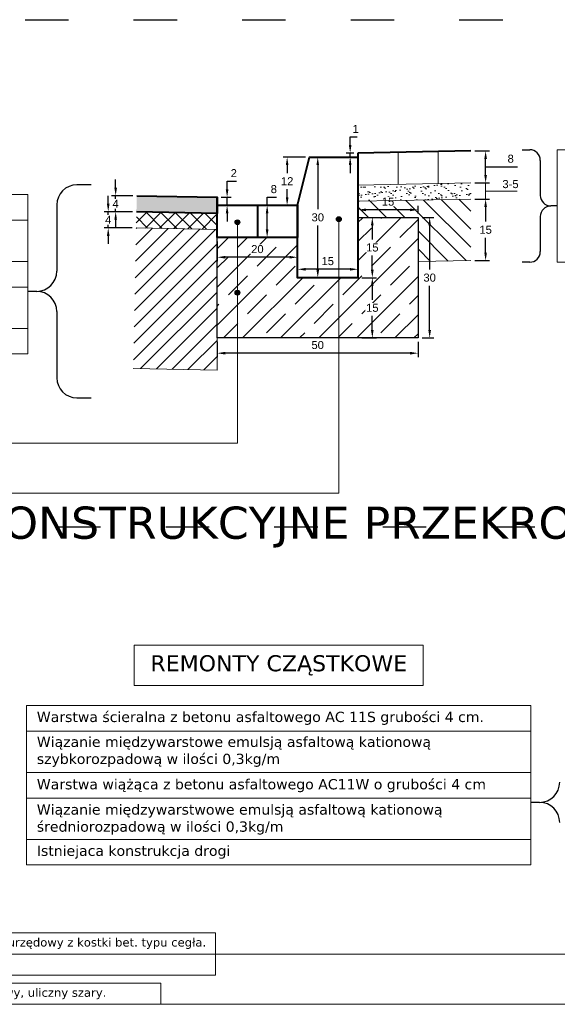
# Model space of a CAD drawing. Header units: millimetres. Extents: x 2422 to 2697, y 999 to 1037.
# Tile 21 of 48: x 2671.38 to 2672.71, y 1002.89 to 1005.34. Entities that reach past the tile are written whole.
import ezdxf

# ---------------------------------------------------------------- set-up
doc = ezdxf.new("R2010")
doc.units = ezdxf.units.MM
doc.linetypes.add('ACAD_ISO03W100', pattern=[30, 12, -18])
doc.layers.add('1_warstwa_ścier._wypel', color=7, linetype='Continuous', true_color=0x636363, transparency=0.7)
for name, color, linetype, lineweight, true_color in [('2_warstwa_wiąż.', 7, 'Continuous', 13, 0x8d8268), ('_PN-nawierzchnia_asfalt', 250, 'Continuous', 40, 0x333333), ('Podbudowa_z_betonu_asfaltowego', 7, 'Continuous', 5, 0x8d8268)]:
    doc.layers.add(name, color=color, linetype=linetype, lineweight=lineweight, true_color=true_color)
for name, color, linetype, lineweight in [('_JB_Ciąg_Pieszo_Rowerowy', 203, 'Continuous', 5), ('_JB_Opisowe', 7, 'Continuous', 0), ('_PN-konstrukcja_linie', 7, 'Continuous', 18), ('_PN-konstrukcja_wypełnienie', 7, 'Continuous', 0), ('_PN-kostka_szara', 251, 'Continuous', 13), ('_PN-kraweznik', 7, 'Continuous', 40), ('_PN-nawierzchnia_kostka_szara', 251, 'Continuous', 40), ('_PN-podsypka_wypełnienie', 7, 'Continuous', 9), ('_PN-wymiary', 7, 'Continuous', 15), ('_PN-ława-wypełnienie', 7, 'Continuous', 0), ('_PN-ściek', 4, 'Continuous', 40), ('_SZK-wymiary_0.2', 7, 'Continuous', 15)]:
    doc.layers.add(name, color=color, linetype=linetype, lineweight=lineweight)
doc.layers.add('_PN-ława', color=7, linetype='Continuous')
doc.layers.add('_SZK-opis_0.2', color=7, linetype='Continuous')
doc.layers.add('TEMP', color=80, linetype='Continuous', plot=False)
doc.styles.add('kuba', font='verdana.ttf', dxfattribs={"height": 0.1})
doc.styles.add('standard szczeg', font='arial.ttf', dxfattribs={"height": 0.02})
doc.dimstyles.new('p normalny szczeg.', dxfattribs={"dimtxt": 0.02, "dimasz": 0.02, "dimexe": 0.01, "dimexo": 0.01, "dimgap": 0.01, "dimtad": 1, "dimtih": 1, "dimtoh": 1, "dimdec": 0, "dimlfac": 100, "dimzin": 1, "dimtxsty": 'standard szczeg', "dimcen": 2.5, "dimazin": 0, "dimtfac": 1, "dimtdec": 0, "dimtmove": 0, "dimatfit": 3, "dimfxl": 1, "dimarcsym": 0})

# ---------------------------------------------------------------- blocks, each defined once
blk = doc.blocks.new('*D198')
at = {"layer": '_SZK-wymiary_0.2', "color": 0, "lineweight": -2, "transparency": 16777216}
for p, q in [((2672.2171, 1004.8585), (2672.2171, 1004.8773)), ((2672.3471, 1004.8673), (2672.2371, 1004.8673)), ((2672.3671, 1004.8585), (2672.3671, 1004.8773))]:
    blk.add_line(p, q, dxfattribs=at)
at = {"layer": '_SZK-wymiary_0.2', "color": 0, "transparency": 16777216}
for points in [[(2672.2371, 1004.8706), (2672.2371, 1004.8639), (2672.2171, 1004.8673)], [(2672.3471, 1004.8706), (2672.3471, 1004.8639), (2672.3671, 1004.8673)]]:
    blk.add_solid(points, dxfattribs=at)
at = {"layer": 'Defpoints', "color": 0, "transparency": 16777216}
for p in [(2672.2171, 1004.8673), (2672.2171, 1004.8485), (2672.3671, 1004.8485)]:
    blk.add_point(p, dxfattribs=at)
at = {"layer": '_SZK-wymiary_0.2', "color": 0, "transparency": 16777216, "insert": (2672.2921, 1004.8875), "char_height": 0.02, "attachment_point": 5, "style": 'standard szczeg', "bg_fill": 3, "box_fill_scale": 1.1, "bg_fill_color": 256, "bg_fill_true_color": 13158600, "bg_fill_transparency": 0}
blk.add_mtext('15', dxfattribs=at)
blk = doc.blocks.new('*D199')
at = {"layer": '_SZK-wymiary_0.2', "color": 0, "lineweight": -2, "transparency": 16777216}
for p, q in [((2672.2271, 1004.8485), (2672.263, 1004.8485)), ((2672.253, 1004.8285), (2672.253, 1004.7937)), ((2672.253, 1004.7185), (2672.253, 1004.7533)), ((2672.2271, 1004.6985), (2672.263, 1004.6985))]:
    blk.add_line(p, q, dxfattribs=at)
at = {"layer": '_SZK-wymiary_0.2', "color": 0, "transparency": 16777216}
for points in [[(2672.2496, 1004.8285), (2672.2563, 1004.8285), (2672.253, 1004.8485)], [(2672.2496, 1004.7185), (2672.2563, 1004.7185), (2672.253, 1004.6985)]]:
    blk.add_solid(points, dxfattribs=at)
at = {"layer": 'Defpoints', "color": 0, "transparency": 16777216}
for p in [(2672.2171, 1004.8485), (2672.2171, 1004.6985), (2672.253, 1004.6985)]:
    blk.add_point(p, dxfattribs=at)
at = {"layer": '_SZK-wymiary_0.2', "color": 0, "transparency": 16777216, "insert": (2672.253, 1004.7735), "char_height": 0.02, "attachment_point": 5, "style": 'standard szczeg', "bg_fill": 3, "box_fill_scale": 1.1, "bg_fill_color": 256, "bg_fill_true_color": 13158600, "bg_fill_transparency": 0}
blk.add_mtext('15', dxfattribs=at)
blk = doc.blocks.new('*D200')
at = {"layer": '_SZK-wymiary_0.2', "color": 0, "lineweight": -2, "transparency": 16777216}
for p, q in [((2672.2271, 1004.6985), (2672.263, 1004.6985)), ((2672.253, 1004.6785), (2672.253, 1004.6437)), ((2672.253, 1004.5685), (2672.253, 1004.6033)), ((2672.2271, 1004.5485), (2672.263, 1004.5485))]:
    blk.add_line(p, q, dxfattribs=at)
at = {"layer": '_SZK-wymiary_0.2', "color": 0, "transparency": 16777216}
for points in [[(2672.2496, 1004.6785), (2672.2563, 1004.6785), (2672.253, 1004.6985)], [(2672.2496, 1004.5685), (2672.2563, 1004.5685), (2672.253, 1004.5485)]]:
    blk.add_solid(points, dxfattribs=at)
at = {"layer": 'Defpoints', "color": 0, "transparency": 16777216}
for p in [(2672.2171, 1004.6985), (2672.2171, 1004.5485), (2672.253, 1004.5485)]:
    blk.add_point(p, dxfattribs=at)
at = {"layer": '_SZK-wymiary_0.2', "color": 0, "transparency": 16777216, "insert": (2672.253, 1004.6235), "char_height": 0.02, "attachment_point": 5, "style": 'standard szczeg', "bg_fill": 3, "box_fill_scale": 1.1, "bg_fill_color": 256, "bg_fill_true_color": 13158600, "bg_fill_transparency": 0}
blk.add_mtext('15', dxfattribs=at)
blk = doc.blocks.new('*D201')
at = {"layer": '_SZK-wymiary_0.2', "color": 0, "lineweight": -2, "transparency": 16777216}
for p, q in [((2672.0671, 1004.7085), (2672.0671, 1004.7294)), ((2672.1971, 1004.7194), (2672.0871, 1004.7194)), ((2672.2171, 1004.7085), (2672.2171, 1004.7294))]:
    blk.add_line(p, q, dxfattribs=at)
at = {"layer": '_SZK-wymiary_0.2', "color": 0, "transparency": 16777216}
for points in [[(2672.0871, 1004.7227), (2672.0871, 1004.716), (2672.0671, 1004.7194)], [(2672.1971, 1004.7227), (2672.1971, 1004.716), (2672.2171, 1004.7194)]]:
    blk.add_solid(points, dxfattribs=at)
at = {"layer": 'Defpoints', "color": 0, "transparency": 16777216}
for p in [(2672.0671, 1004.7194), (2672.0671, 1004.6985), (2672.2171, 1004.6985)]:
    blk.add_point(p, dxfattribs=at)
at = {"layer": '_SZK-wymiary_0.2', "color": 0, "transparency": 16777216, "insert": (2672.1421, 1004.7396), "char_height": 0.02, "attachment_point": 5, "style": 'standard szczeg', "bg_fill": 3, "box_fill_scale": 1.1, "bg_fill_color": 256, "bg_fill_true_color": 13158600, "bg_fill_transparency": 0}
blk.add_mtext('15', dxfattribs=at)
blk = doc.blocks.new('*D202')
at = {"layer": '_SZK-wymiary_0.2', "color": 0, "lineweight": -2, "transparency": 16777216}
for p, q in [((2672.1348, 1004.9985), (2672.1073, 1004.9985)), ((2672.1173, 1004.9785), (2672.1173, 1004.8687)), ((2672.1173, 1004.7185), (2672.1173, 1004.8283)), ((2672.1348, 1004.6985), (2672.1073, 1004.6985))]:
    blk.add_line(p, q, dxfattribs=at)
at = {"layer": '_SZK-wymiary_0.2', "color": 0, "transparency": 16777216}
for points in [[(2672.114, 1004.9785), (2672.1206, 1004.9785), (2672.1173, 1004.9985)], [(2672.114, 1004.7185), (2672.1206, 1004.7185), (2672.1173, 1004.6985)]]:
    blk.add_solid(points, dxfattribs=at)
at = {"layer": 'Defpoints', "color": 0, "transparency": 16777216}
for p in [(2672.1173, 1004.9985), (2672.1448, 1004.9985), (2672.1448, 1004.6985)]:
    blk.add_point(p, dxfattribs=at)
at = {"layer": '_SZK-wymiary_0.2', "color": 0, "transparency": 16777216, "insert": (2672.1173, 1004.8485), "char_height": 0.02, "attachment_point": 5, "style": 'standard szczeg', "bg_fill": 3, "box_fill_scale": 1.1, "bg_fill_color": 256, "bg_fill_true_color": 13158600, "bg_fill_transparency": 0}
blk.add_mtext('30', dxfattribs=at)
blk = doc.blocks.new('*D203')
at = {"layer": '_SZK-wymiary_0.2', "color": 0, "lineweight": -2, "transparency": 16777216}
for p, q in [((2672.3771, 1004.8485), (2672.4056, 1004.8485)), ((2672.3956, 1004.8285), (2672.3956, 1004.7187)), ((2672.3956, 1004.5685), (2672.3956, 1004.6783)), ((2672.3771, 1004.5485), (2672.4056, 1004.5485))]:
    blk.add_line(p, q, dxfattribs=at)
at = {"layer": '_SZK-wymiary_0.2', "color": 0, "transparency": 16777216}
for points in [[(2672.3923, 1004.8285), (2672.399, 1004.8285), (2672.3956, 1004.8485)], [(2672.3923, 1004.5685), (2672.399, 1004.5685), (2672.3956, 1004.5485)]]:
    blk.add_solid(points, dxfattribs=at)
at = {"layer": 'Defpoints', "color": 0, "transparency": 16777216}
for p in [(2672.3671, 1004.8485), (2672.3671, 1004.5485), (2672.3956, 1004.5485)]:
    blk.add_point(p, dxfattribs=at)
at = {"layer": '_SZK-wymiary_0.2', "color": 0, "transparency": 16777216, "insert": (2672.3956, 1004.6985), "char_height": 0.02, "attachment_point": 5, "style": 'standard szczeg', "bg_fill": 3, "box_fill_scale": 1.1, "bg_fill_color": 256, "bg_fill_true_color": 13158600, "bg_fill_transparency": 0}
blk.add_mtext('30', dxfattribs=at)
blk = doc.blocks.new('*D204')
at = {"layer": '_SZK-wymiary_0.2', "color": 0, "lineweight": -2, "transparency": 16777216}
for p, q in [((2671.8671, 1004.5385), (2671.8671, 1004.5006)), ((2672.3671, 1004.5385), (2672.3671, 1004.5006)), ((2672.3471, 1004.5106), (2671.8871, 1004.5106))]:
    blk.add_line(p, q, dxfattribs=at)
at = {"layer": '_SZK-wymiary_0.2', "color": 0, "transparency": 16777216}
for points in [[(2671.8871, 1004.5139), (2671.8871, 1004.5073), (2671.8671, 1004.5106)], [(2672.3471, 1004.5139), (2672.3471, 1004.5073), (2672.3671, 1004.5106)]]:
    blk.add_solid(points, dxfattribs=at)
at = {"layer": 'Defpoints', "color": 0, "transparency": 16777216}
for p in [(2671.8671, 1004.5485), (2672.3671, 1004.5485), (2671.8671, 1004.5106)]:
    blk.add_point(p, dxfattribs=at)
at = {"layer": '_SZK-wymiary_0.2', "color": 0, "transparency": 16777216, "insert": (2672.1171, 1004.5308), "char_height": 0.02, "attachment_point": 5, "style": 'standard szczeg', "bg_fill": 3, "box_fill_scale": 1.1, "bg_fill_color": 256, "bg_fill_true_color": 13158600, "bg_fill_transparency": 0}
blk.add_mtext('50', dxfattribs=at)
blk = doc.blocks.new('*D205')
at = {"layer": '_SZK-wymiary_0.2', "color": 0, "lineweight": -2, "transparency": 16777216}
for p, q in [((2671.8671, 1004.7885), (2671.8671, 1004.7393)), ((2672.0671, 1004.7885), (2672.0671, 1004.7393)), ((2672.0471, 1004.7493), (2671.8871, 1004.7493))]:
    blk.add_line(p, q, dxfattribs=at)
at = {"layer": '_SZK-wymiary_0.2', "color": 0, "transparency": 16777216}
for points in [[(2671.8871, 1004.7526), (2671.8871, 1004.746), (2671.8671, 1004.7493)], [(2672.0471, 1004.7526), (2672.0471, 1004.746), (2672.0671, 1004.7493)]]:
    blk.add_solid(points, dxfattribs=at)
at = {"layer": 'Defpoints', "color": 0, "transparency": 16777216}
for p in [(2671.8671, 1004.7985), (2672.0671, 1004.7985), (2671.8671, 1004.7493)]:
    blk.add_point(p, dxfattribs=at)
at = {"layer": '_SZK-wymiary_0.2', "color": 0, "transparency": 16777216, "insert": (2671.9671, 1004.7695), "char_height": 0.02, "attachment_point": 5, "style": 'standard szczeg', "bg_fill": 3, "box_fill_scale": 1.1, "bg_fill_color": 256, "bg_fill_true_color": 13158600, "bg_fill_transparency": 0}
blk.add_mtext('20', dxfattribs=at)
blk = doc.blocks.new('*D206')
at = {"layer": '_SZK-wymiary_0.2', "color": 0, "lineweight": -2, "transparency": 16777216}
for p, q in [((2671.9771, 1004.8785), (2672.0014, 1004.8785)), ((2671.9914, 1004.8785), (2671.9914, 1004.8985)), ((2671.9914, 1004.8985), (2672.0145, 1004.8985)), ((2671.9914, 1004.8185), (2671.9914, 1004.8585)), ((2671.9771, 1004.7985), (2672.0014, 1004.7985))]:
    blk.add_line(p, q, dxfattribs=at)
at = {"layer": '_SZK-wymiary_0.2', "color": 0, "transparency": 16777216}
for points in [[(2671.988, 1004.8585), (2671.9947, 1004.8585), (2671.9914, 1004.8785)], [(2671.988, 1004.8185), (2671.9947, 1004.8185), (2671.9914, 1004.7985)]]:
    blk.add_solid(points, dxfattribs=at)
at = {"layer": 'Defpoints', "color": 0, "transparency": 16777216}
for p in [(2671.9671, 1004.8785), (2671.9914, 1004.8785), (2671.9671, 1004.7985)]:
    blk.add_point(p, dxfattribs=at)
at = {"layer": '_SZK-wymiary_0.2', "color": 0, "transparency": 16777216, "insert": (2672.008, 1004.9187), "char_height": 0.02, "attachment_point": 5, "style": 'standard szczeg', "bg_fill": 3, "box_fill_scale": 1.1, "bg_fill_color": 256, "bg_fill_true_color": 13158600, "bg_fill_transparency": 0}
blk.add_mtext('8', dxfattribs=at)
blk = doc.blocks.new('*D207')
at = {"layer": '_SZK-wymiary_0.2', "color": 0, "lineweight": -2, "transparency": 16777216}
for p, q in [((2672.0871, 1004.9985), (2672.0311, 1004.9985)), ((2672.0411, 1004.9785), (2672.0411, 1004.9586)), ((2672.0411, 1004.8985), (2672.0411, 1004.9185)), ((2672.0571, 1004.8785), (2672.0311, 1004.8785))]:
    blk.add_line(p, q, dxfattribs=at)
at = {"layer": '_SZK-wymiary_0.2', "color": 0, "transparency": 16777216}
for points in [[(2672.0378, 1004.9785), (2672.0445, 1004.9785), (2672.0411, 1004.9985)], [(2672.0378, 1004.8985), (2672.0445, 1004.8985), (2672.0411, 1004.8785)]]:
    blk.add_solid(points, dxfattribs=at)
at = {"layer": 'Defpoints', "color": 0, "transparency": 16777216}
for p in [(2672.0411, 1004.9985), (2672.0971, 1004.9985), (2672.0671, 1004.8785)]:
    blk.add_point(p, dxfattribs=at)
at = {"layer": '_SZK-wymiary_0.2', "color": 0, "transparency": 16777216, "insert": (2672.0411, 1004.9385), "char_height": 0.02, "attachment_point": 5, "style": 'standard szczeg', "bg_fill": 3, "box_fill_scale": 1.1, "bg_fill_color": 256, "bg_fill_true_color": 13158600, "bg_fill_transparency": 0}
blk.add_mtext('12', dxfattribs=at)
blk = doc.blocks.new('*D208')
at = {"layer": '_SZK-wymiary_0.2', "color": 0, "lineweight": -2, "transparency": 16777216}
for p, q in [((2671.8918, 1004.9185), (2671.8918, 1004.9385)), ((2671.8918, 1004.9385), (2671.9151, 1004.9385)), ((2671.8771, 1004.8985), (2671.9018, 1004.8985)), ((2671.8771, 1004.8785), (2671.9018, 1004.8785)), ((2671.8918, 1004.8785), (2671.8918, 1004.8985)), ((2671.8918, 1004.8585), (2671.8918, 1004.8385))]:
    blk.add_line(p, q, dxfattribs=at)
at = {"layer": '_SZK-wymiary_0.2', "color": 0, "transparency": 16777216}
for points in [[(2671.8885, 1004.9185), (2671.8951, 1004.9185), (2671.8918, 1004.8985)], [(2671.8885, 1004.8585), (2671.8951, 1004.8585), (2671.8918, 1004.8785)]]:
    blk.add_solid(points, dxfattribs=at)
at = {"layer": 'Defpoints', "color": 0, "transparency": 16777216}
for p in [(2671.8671, 1004.8985), (2671.8671, 1004.8785), (2671.8918, 1004.8985)]:
    blk.add_point(p, dxfattribs=at)
at = {"layer": '_SZK-wymiary_0.2', "color": 0, "transparency": 16777216, "insert": (2671.9084, 1004.9586), "char_height": 0.02, "attachment_point": 5, "style": 'standard szczeg', "bg_fill": 3, "box_fill_scale": 1.1, "bg_fill_color": 256, "bg_fill_true_color": 13158600, "bg_fill_transparency": 0}
blk.add_mtext('2', dxfattribs=at)
blk = doc.blocks.new('*D173')
at = {"layer": '_SZK-wymiary_0.2', "color": 0, "lineweight": -2, "transparency": 16777216}
for p, q in [((2671.6146, 1004.9225), (2671.6146, 1004.9425)), ((2671.6571, 1004.9025), (2671.6046, 1004.9025)), ((2671.6146, 1004.8625), (2671.6146, 1004.9025)), ((2671.6563, 1004.8625), (2671.6046, 1004.8625)), ((2671.6146, 1004.8425), (2671.6146, 1004.8225))]:
    blk.add_line(p, q, dxfattribs=at)
at = {"layer": '_SZK-wymiary_0.2', "color": 0, "transparency": 16777216}
for points in [[(2671.6113, 1004.9225), (2671.6179, 1004.9225), (2671.6146, 1004.9025)], [(2671.6113, 1004.8425), (2671.6179, 1004.8425), (2671.6146, 1004.8625)]]:
    blk.add_solid(points, dxfattribs=at)
at = {"layer": 'Defpoints', "color": 0, "transparency": 16777216}
for p in [(2671.6671, 1004.9025), (2671.6663, 1004.8625)]:
    blk.add_point(p, dxfattribs=at)
at = {"layer": '_SZK-wymiary_0.2', "color": 0, "transparency": 16777216, "insert": (2671.6146, 1004.8825), "char_height": 0.02, "attachment_point": 5, "style": 'standard szczeg', "bg_fill": 3, "box_fill_scale": 1.1, "bg_fill_color": 256, "bg_fill_true_color": 13158600, "bg_fill_transparency": 0}
blk.add_mtext('4', dxfattribs=at)
at = {"layer": 'Defpoints', "color": 0, "transparency": 16777216}
blk.add_point((2671.6146, 1004.9025), dxfattribs=at)
blk = doc.blocks.new('*D174')
at = {"layer": '_SZK-wymiary_0.2', "color": 0, "lineweight": -2, "transparency": 16777216}
for p, q in [((2671.5961, 1004.8825), (2671.5961, 1004.9025)), ((2671.6563, 1004.8625), (2671.5861, 1004.8625)), ((2671.5961, 1004.8225), (2671.5961, 1004.8625)), ((2671.6555, 1004.8225), (2671.5861, 1004.8225)), ((2671.5961, 1004.8025), (2671.5961, 1004.7825))]:
    blk.add_line(p, q, dxfattribs=at)
at = {"layer": '_SZK-wymiary_0.2', "color": 0, "transparency": 16777216}
for points in [[(2671.5928, 1004.8825), (2671.5994, 1004.8825), (2671.5961, 1004.8625)], [(2671.5928, 1004.8025), (2671.5994, 1004.8025), (2671.5961, 1004.8225)]]:
    blk.add_solid(points, dxfattribs=at)
at = {"layer": 'Defpoints', "color": 0, "transparency": 16777216}
for p in [(2671.6663, 1004.8625), (2671.6655, 1004.8225)]:
    blk.add_point(p, dxfattribs=at)
at = {"layer": '_SZK-wymiary_0.2', "color": 0, "transparency": 16777216, "insert": (2671.5961, 1004.8425), "char_height": 0.02, "attachment_point": 5, "style": 'standard szczeg', "bg_fill": 3, "box_fill_scale": 1.1, "bg_fill_color": 256, "bg_fill_true_color": 13158600, "bg_fill_transparency": 0}
blk.add_mtext('4', dxfattribs=at)
at = {"layer": 'Defpoints', "color": 0, "transparency": 16777216}
blk.add_point((2671.5961, 1004.8625), dxfattribs=at)
blk = doc.blocks.new('*D175')
at = {"layer": '_SZK-wymiary_0.2', "color": 0, "lineweight": -2, "transparency": 16777216}
for p, q in [((2672.5079, 1004.8941), (2672.5448, 1004.8941)), ((2672.5348, 1004.8741), (2672.5348, 1004.8379)), ((2672.5348, 1004.7611), (2672.5348, 1004.7974)), ((2672.5078, 1004.7411), (2672.5448, 1004.7411))]:
    blk.add_line(p, q, dxfattribs=at)
at = {"layer": '_SZK-wymiary_0.2', "color": 0, "transparency": 16777216}
for points in [[(2672.5315, 1004.8741), (2672.5381, 1004.8741), (2672.5348, 1004.8941)], [(2672.5315, 1004.7611), (2672.5381, 1004.7611), (2672.5348, 1004.7411)]]:
    blk.add_solid(points, dxfattribs=at)
at = {"layer": 'Defpoints', "color": 0, "transparency": 16777216}
for p in [(2672.4979, 1004.8941), (2672.4978, 1004.7411), (2672.5348, 1004.7411)]:
    blk.add_point(p, dxfattribs=at)
at = {"layer": '_SZK-wymiary_0.2', "color": 0, "transparency": 16777216, "insert": (2672.5348, 1004.8176), "char_height": 0.02, "attachment_point": 5, "style": 'standard szczeg'}
blk.add_mtext('15', dxfattribs=at)
blk = doc.blocks.new('*D176')
at = {"layer": '_SZK-wymiary_0.2', "color": 0, "lineweight": -2, "ltscale": 0.09, "transparency": 16777216}
for p, q in [((2672.5078, 1005.0141), (2672.5448, 1005.0141)), ((2672.5348, 1004.9541), (2672.5348, 1004.9941)), ((2672.5348, 1004.9741), (2672.5807, 1004.9741)), ((2672.5807, 1004.9741), (2672.6138, 1004.9741)), ((2672.5078, 1004.9341), (2672.5448, 1004.9341))]:
    blk.add_line(p, q, dxfattribs=at)
at = {"layer": '_SZK-wymiary_0.2', "color": 0, "ltscale": 0.09, "transparency": 16777216}
for points in [[(2672.5315, 1004.9941), (2672.5381, 1004.9941), (2672.5348, 1005.0141)], [(2672.5315, 1004.9541), (2672.5381, 1004.9541), (2672.5348, 1004.9341)]]:
    blk.add_solid(points, dxfattribs=at)
at = {"layer": 'Defpoints', "color": 0, "ltscale": 0.09, "transparency": 16777216}
for p in [(2672.4978, 1005.0141), (2672.5348, 1005.0141), (2672.4978, 1004.9341)]:
    blk.add_point(p, dxfattribs=at)
at = {"layer": '_SZK-wymiary_0.2', "color": 0, "ltscale": 0.09, "transparency": 16777216, "insert": (2672.5972, 1004.9944), "char_height": 0.02, "attachment_point": 5, "style": 'standard szczeg', "bg_fill": 3, "box_fill_scale": 1.1, "bg_fill_color": 256, "bg_fill_true_color": 13158600, "bg_fill_transparency": 0}
blk.add_mtext('8', dxfattribs=at)
blk = doc.blocks.new('*D209')
at = {"layer": '_SZK-wymiary_0.2', "color": 0, "lineweight": -2, "transparency": 16777216}
for p, q in [((2672.1979, 1005.0285), (2672.1979, 1005.0485)), ((2672.1979, 1005.0485), (2672.2153, 1005.0485)), ((2672.2069, 1005.0085), (2672.1879, 1005.0085)), ((2672.1979, 1004.9985), (2672.1979, 1005.0085)), ((2672.2071, 1004.9985), (2672.1879, 1004.9985)), ((2672.1979, 1004.9785), (2672.1979, 1004.9585))]:
    blk.add_line(p, q, dxfattribs=at)
at = {"layer": '_SZK-wymiary_0.2', "color": 0, "transparency": 16777216}
for points in [[(2672.1946, 1005.0285), (2672.2012, 1005.0285), (2672.1979, 1005.0085)], [(2672.1946, 1004.9785), (2672.2012, 1004.9785), (2672.1979, 1004.9985)]]:
    blk.add_solid(points, dxfattribs=at)
at = {"layer": 'Defpoints', "color": 0, "transparency": 16777216}
for p in [(2672.1979, 1005.0085), (2672.2169, 1005.0085), (2672.2171, 1004.9985)]:
    blk.add_point(p, dxfattribs=at)
at = {"layer": '_SZK-wymiary_0.2', "color": 0, "transparency": 16777216, "insert": (2672.2116, 1005.0686), "char_height": 0.02, "attachment_point": 5, "style": 'standard szczeg', "bg_fill": 3, "box_fill_scale": 1.1, "bg_fill_color": 256, "bg_fill_true_color": 13158600, "bg_fill_transparency": 0}
blk.add_mtext('1', dxfattribs=at)

msp = doc.modelspace()

# ---------------------------------------------------------------- hatches: boundary and pattern name
at = {"layer": '1_warstwa_ścier._wypel', "lineweight": 13, "ltscale": 0.09, "transparency": 33554508}
h = msp.add_hatch(color=7, dxfattribs=at)
h.dxf.hatch_style = 1
h.paths.add_polyline_path([(2671.6671, 1004.9025), (2671.8671, 1004.8985), (2671.8671, 1004.8585), (2671.6663, 1004.8625)])
at = {"layer": '2_warstwa_wiąż.', "lineweight": 13, "ltscale": 0.09}
h = msp.add_hatch(dxfattribs=at)
h.set_pattern_fill('ANSI37', scale=0.008, angle=90)
h.set_pattern_definition([(135, (150.969157, -861.236714), (-0.01796051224, -0.01796051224), []), (225, (150.969157, -861.236714), (0.01796051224, -0.01796051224), [])])
h.paths.add_polyline_path([(2671.6663, 1004.8625), (2671.8663, 1004.8585), (2671.8671, 1004.8185), (2671.6655, 1004.8225)])
at = {"layer": '_PN-konstrukcja_wypełnienie', "lineweight": 0, "ltscale": 0.09}
h = msp.add_hatch(dxfattribs=at)
h.set_pattern_fill('ANSI31', color=256, scale=0.01, angle=90)
h.set_pattern_definition([(135, (-505.706127, -759.216252), (-0.0224506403, -0.0224506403), [])])
h.paths.add_polyline_path([(2672.3671, 1004.8485), (2672.3171, 1004.8485), (2672.2171, 1004.8485), (2672.2171, 1004.8885), (2672.4978, 1004.8941), (2672.4978, 1004.7411), (2672.3671, 1004.7385)])
at = {"layer": '_PN-podsypka_wypełnienie', "ltscale": 0.09}
h = msp.add_hatch(dxfattribs=at)
h.set_pattern_fill('AR-SAND', color=256, scale=0.0005, style=0)
h.set_pattern_definition([(37.5, (-505.706127, -759.216252), (-0.00080001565, 0.02447066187), [0, -0.019304, 0, -0.02159, 0, -0.0206375]), (7.5, (-505.706127, -759.216252), (0.02247616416, 0.03584125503), [0, -0.010414, 0, -0.017399, 0, -0.0066675]), (327.5, (-505.721748, -759.216252), (0.03954961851, 7.185923e-05), [0, -0.00635, 0, -0.02286, 0, -0.029845]), (317.5, (-505.72175, -759.216252), (0.03817782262, 0.01114646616), [0, -0.003175, 0, -0.014986, 0, -0.017145])])
h.paths.add_polyline_path([(2672.4978, 1004.9341), (2672.4978, 1004.8941), (2672.2171, 1004.8885), (2672.2171, 1004.9285)])
at = {"layer": '_PN-ława-wypełnienie'}
h = msp.add_hatch(dxfattribs=at)
h.set_pattern_fill('JIS_STN_1E', color=256, scale=0.067035, style=0)
h.set_pattern_definition([(45, (2660.85083, 996.02895), (-0.0474008, 0.0474008), []), (45, (2660.89809, 996.02895), (-0.0474008, 0.0474008), [0.06703484, -0.0335174])])
h.paths.add_polyline_path([(2671.8671, 1004.5485), (2672.3671, 1004.5485), (2672.3671, 1004.8485), (2672.2171, 1004.8485), (2672.2171, 1004.6985), (2672.0671, 1004.6985), (2672.0671, 1004.7985), (2671.8671, 1004.7985)])
at = {"layer": '_SZK-opis_0.2', "ltscale": 0.09}
h = msp.add_hatch(color=256, dxfattribs=at)
h.dxf.hatch_style = 1
h.paths.add_polyline_path([(2671.9235, 1004.8363, -1), (2671.9115, 1004.8363, -1)])
h = msp.add_hatch(color=256, dxfattribs=at)
h.dxf.hatch_style = 1
h.paths.add_polyline_path([(2672.1756, 1004.844, -1), (2672.1636, 1004.844, -1)])
h = msp.add_hatch(color=256, dxfattribs=at)
h.dxf.hatch_style = 1
h.paths.add_polyline_path([(2671.9235, 1004.6613, -1), (2671.9115, 1004.6613, -1)])
at = {"layer": 'Podbudowa_z_betonu_asfaltowego', "ltscale": 0.02}
h = msp.add_hatch(dxfattribs=at)
h.set_pattern_fill('JIS_WOOD', scale=0.04)
h.set_pattern_definition([(45, (5.273188, -5.411345), (-0.01999999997, 0.01999999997), [])])
h.paths.add_polyline_path([(2671.8671, 1004.8085), (2671.8671, 1004.8185), (2671.6655, 1004.8225), (2671.6585, 1004.4726), (2671.8671, 1004.4684), (2671.8671, 1004.5485)])

# ---------------------------------------------------------------- linework, layer by layer
at = {"layer": '_JB_Ciąg_Pieszo_Rowerowy', "ltscale": 0.02}
for points in [[(2672.3171, 1005.0105), (2672.3171, 1004.9305)], [(2672.4171, 1005.0125), (2672.4171, 1004.9325)]]:
    msp.add_lwpolyline(points, dxfattribs=at)
at = {"layer": '_JB_Opisowe', "ltscale": 0.09}
for p, q in [((2672.5348, 1004.9541), (2672.5348, 1004.9741)), ((2671.7267, 1002.8907), (2671.7267, 1002.9432))]:
    msp.add_line(p, q, dxfattribs=at)
at = {"layer": '_JB_Opisowe'}
for p, q in [((2671.3961, 1004.8417), (2670.1421, 1004.8417)), ((2671.3961, 1004.7388), (2670.1421, 1004.7388)), ((2671.3961, 1004.6752), (2670.1421, 1004.6752)), ((2671.3961, 1004.5723), (2670.1421, 1004.5723)), ((2671.3961, 1004.5087), (2670.1421, 1004.5087)), ((2672.6471, 1003.5703), (2671.3931, 1003.5703)), ((2672.6471, 1003.4674), (2671.3931, 1003.4674)), ((2672.6471, 1003.4038), (2671.3931, 1003.4038)), ((2672.6471, 1003.3009), (2671.3931, 1003.3009)), ((2672.6471, 1003.2373), (2671.3931, 1003.2373)), ((2671.0583, 1002.8907), (2671.7267, 1002.8907))]:
    msp.add_line(p, q, dxfattribs=at)
at = {"layer": '_JB_Opisowe', "ltscale": 0.5}
for p, q in [((2670.922, 1003.0682), (2671.863, 1003.0682)), ((2670.922, 1003.0157), (2671.863, 1003.0157)), ((2670.922, 1002.9632), (2671.863, 1002.9632)), ((2671.7267, 1002.9432), (2671.0583, 1002.9432))]:
    msp.add_line(p, q, dxfattribs=at)
at = {"layer": '_JB_Opisowe', "lineweight": 0, "ltscale": 0.02}
msp.add_line((2671.863, 1002.9632), (2671.863, 1003.0682), dxfattribs=at)
at = {"layer": '_JB_Opisowe'}
msp.add_lwpolyline([(2673.3051, 1004.7368), (2672.7131, 1004.7368), (2672.7131, 1005.0169), (2673.3051, 1005.0169)], close=True, dxfattribs=at)
at = {"layer": '_JB_Opisowe', "ltscale": 0.09}
for points in [[(2671.3961, 1004.5087), (2671.3961, 1004.9053), (2670.1421, 1004.9053), (2670.1421, 1004.5087)], [(2672.6471, 1003.2373), (2672.6471, 1003.6339), (2671.3931, 1003.6339), (2671.3931, 1003.2373)]]:
    msp.add_lwpolyline(points, dxfattribs=at)
at = {"layer": '_JB_Opisowe', "color": 1, "ltscale": 0.09}
msp.add_lwpolyline([(2672.3794, 1003.6839), (2672.3794, 1003.7839), (2671.6609, 1003.7839), (2671.6609, 1003.6839)], close=True, dxfattribs=at)
at = {"layer": '_JB_Opisowe', "ltscale": 0.02}
msp.add_lwpolyline([(2671.7267, 1002.8907), (2673.4206, 1002.8907), (2673.4206, 1003.5726)], dxfattribs=at)
at = {"layer": '_JB_Opisowe', "lineweight": 0, "ltscale": 0.02}
msp.add_lwpolyline([(2671.863, 1003.0157), (2673.1685, 1003.0157), (2673.1685, 1003.5649)], dxfattribs=at)
at = {"layer": '_PN-konstrukcja_linie'}
msp.add_lwpolyline([(2671.8671, 1004.4684), (2671.6585, 1004.4726)], dxfattribs=at)
at = {"layer": '_PN-nawierzchnia_asfalt'}
for points in [[(2671.6671, 1004.9025), (2671.8671, 1004.8985), (2671.8671, 1004.8785), (2671.8671, 1004.8585), (2671.6663, 1004.8625)], [(2671.8671, 1004.8785), (2671.8671, 1004.8985)]]:
    msp.add_lwpolyline(points, dxfattribs=at)
at = {"layer": '_PN-nawierzchnia_kostka_szara'}
msp.add_line((2672.2171, 1005.0085), (2672.2171, 1004.9985), dxfattribs=at)
at = {"layer": '_PN-wymiary'}
msp.add_lwpolyline([(2672.2171, 1004.9985), (2672.2171, 1004.6985)], dxfattribs=at)
at = {"layer": '_PN-ława'}
msp.add_lwpolyline([(2672.2171, 1004.8485), (2672.3671, 1004.8485), (2672.3671, 1004.5485), (2671.8671, 1004.5485), (2671.8671, 1004.8085)], dxfattribs=at)
at = {"layer": '_PN-ściek', "ltscale": 0.09}
msp.add_line((2671.9671, 1004.8785), (2671.9671, 1004.7985), dxfattribs=at)
msp.add_lwpolyline([(2671.8671, 1004.8785), (2672.0671, 1004.8785), (2672.0671, 1004.7985), (2671.8671, 1004.7985)], close=True, dxfattribs=at)
at = {"layer": '_SZK-opis_0.2', "ltscale": 0.09}
for p, q in [((2672.6257, 1005.0168), (2672.6445, 1005.0168)), ((2672.6709, 1004.9904), (2672.6709, 1004.9033)), ((2671.5536, 1004.9295), (2671.5181, 1004.9295)), ((2671.4681, 1004.8795), (2671.4681, 1004.7145)), ((2672.7131, 1004.8769), (2672.6972, 1004.8769)), ((2672.6709, 1004.8505), (2672.6709, 1004.7634)), ((2672.6445, 1004.737), (2672.6256, 1004.737)), ((2671.4182, 1004.6645), (2671.3961, 1004.6645)), ((2671.4681, 1004.6145), (2671.4681, 1004.4495)), ((2671.5181, 1004.3995), (2671.5538, 1004.3995)), ((2672.6692, 1003.3931), (2672.6471, 1003.3931))]:
    msp.add_line(p, q, dxfattribs=at)
for centre in [(2671.9175, 1004.8363), (2672.1696, 1004.844), (2671.9175, 1004.6613)]:
    msp.add_circle(centre, 0.006, dxfattribs=at)
for centre, radius, start, end in [((2672.6445, 1004.9904), 0.0264, 0, 90), ((2671.5181, 1004.8795), 0.05, 90, 180), ((2672.6972, 1004.9033), 0.0264, 180, 270), ((2672.6972, 1004.8505), 0.0264, 90, 180), ((2672.6445, 1004.7634), 0.0264, 270, 0), ((2671.4181, 1004.7145), 0.05, 270, 360), ((2671.4181, 1004.6145), 0.05, 360, 90), ((2671.5181, 1004.4495), 0.05, 180, 270), ((2672.6691, 1003.4431), 0.05, 270, 360), ((2672.6691, 1003.3431), 0.05, 360, 90)]:
    msp.add_arc(centre, radius, start, end, dxfattribs=at)
at = {"layer": '_SZK-wymiary_0.2', "ltscale": 0.09}
for p, q in [((2672.5078, 1004.9341), (2672.5448, 1004.9341)), ((2672.5348, 1004.8941), (2672.5348, 1004.9341)), ((2672.5348, 1004.8941), (2672.5348, 1004.9341)), ((2672.5348, 1004.9141), (2672.5798, 1004.9141)), ((2672.5798, 1004.9141), (2672.6136, 1004.9141)), ((2672.5078, 1004.8941), (2672.5448, 1004.8941))]:
    msp.add_line(p, q, dxfattribs=at)
at = {"layer": 'TEMP', "linetype": 'ACAD_ISO03W100', "ltscale": 0.009}
for points in [[(2666.5293, 1005.3404), (2673.7567, 1005.3404)], [(2676.1671, 1004.078), (2667.4507, 1004.078)]]:
    msp.add_lwpolyline(points, dxfattribs=at)

# ---------------------------------------------------------------- texts
at = {"layer": '_JB_Opisowe', "style": 'kuba'}
for s, insert, char_height, width, attachment_point in [('SZCZEGÓŁY KONSTRUKCYJNE PRZEKROJU D-D', (2671.8356, 1004.078), 0.08, 12.85858, 5), ('\\pxl1,ql;Warstwa ścieralna z betonu asfaltowego AC 11S grubości 4 cm.', (2671.3931, 1003.6021), 0.025433, 1.253948, 4), ('\\pxl1,ql;Wiązanie międzywarstowe emulsją asfaltową kationową szybkorozpadową w ilości 0,3kg/m', (2671.3931, 1003.5189), 0.025433, 1.253948, 4), ('\\pxl1,ql;Warstwa wiążąca z betonu asfaltowego AC11W o grubości 4 cm ', (2671.3931, 1003.4346), 0.025433, 1.253948, 4), ('\\pxl1,ql;Wiązanie międzywarstwowe emulsją asfaltową kationową średniorozpadową w ilości 0,3kg/m', (2671.3931, 1003.3504), 0.025433, 1.253948, 4), ('\\pxl1,ql;Istniejaca konstrukcja drogi ', (2671.3931, 1003.2691), 0.025433, 1.253948, 4), ('\\pxl1,ql;Ściek przykrawężnikowy dwurzędowy z kostki bet. typu cegła.', (2671.863, 1003.0419), 0.021, 0.940969, 6)]:
    msp.add_mtext(s, dxfattribs=dict(at, insert=insert, char_height=char_height, width=width, attachment_point=attachment_point))
at = {"layer": '_JB_Opisowe', "color": 1, "insert": (2671.6609, 1003.7339), "char_height": 0.04, "width": 0.718486, "attachment_point": 4, "style": 'kuba'}
msp.add_mtext('\\pxl1,ql;REMONTY CZĄSTKOWE', dxfattribs=at)
at = {"layer": '_JB_Opisowe', "insert": (2671.0583, 1002.9169), "char_height": 0.021, "width": 0.668486, "attachment_point": 4, "rotation": 0, "style": 'kuba'}
msp.add_mtext('\\pxl1,ql;Krawężnik betonowy, uliczny szary.', dxfattribs=at)

# ---------------------------------------------------------------- dimensions: what is measured, and where the dimension line sits
at = {"layer": '_SZK-wymiary_0.2'}
dim = msp.add_linear_dim(base=(2672.5348, 1004.7411), p1=(2672.4979, 1004.8941), p2=(2672.4978, 1004.7411), angle=90, dimstyle='p normalny szczeg.', dxfattribs=at)
dim.commit()
dim.dimension.update_dxf_attribs({"geometry": '*D175', "text_midpoint": (2672.5348, 1004.8176)})

# ---------------------------------------------------------------- next in the draw order: texts
at = {"layer": '_SZK-wymiary_0.2', "ltscale": 0.09, "insert": (2672.5967, 1004.9312), "char_height": 0.02, "attachment_point": 5, "rotation": 360, "style": 'standard szczeg', "bg_fill": 3, "box_fill_scale": 1.1, "bg_fill_color": 256, "bg_fill_true_color": 13158600, "bg_fill_transparency": 0}
msp.add_mtext('3-5', dxfattribs=at)

# ---------------------------------------------------------------- next in the draw order: dimensions: what is measured, and where the dimension line sits
at = {"layer": '_SZK-wymiary_0.2'}
for base, p1, p2, angle, picture, middle in [((2672.1979, 1005.0085), (2672.2171, 1004.9985), (2672.2169, 1005.0085), 90, '*D209', (2672.2116, 1005.0686)), ((2671.8918, 1004.8985), (2671.8671, 1004.8785), (2671.8671, 1004.8985), 90, '*D208', (2671.9084, 1004.9586)), ((2672.2171, 1004.8673), (2672.3671, 1004.8485), (2672.2171, 1004.8485), 180, '*D198', (2672.2921, 1004.8875))]:
    dim = msp.add_linear_dim(base=base, p1=p1, p2=p2, angle=angle, dimstyle='p normalny szczeg.', override={"dimtfill": 1}, dxfattribs=at)
    dim.commit()
    dim.dimension.update_dxf_attribs({"geometry": picture, "text_midpoint": middle})
dim = msp.add_linear_dim(base=(2671.6146, 1004.9025), p1=(2671.6663, 1004.8625), p2=(2671.6671, 1004.9025), angle=90, dimstyle='p normalny szczeg.', override={"dimtfill": 1}, dxfattribs=at)
dim.commit()
dim.dimension.update_dxf_attribs({"geometry": '*D173', "text_midpoint": (2671.6146, 1004.8825), "dimtype": 160})

# ---------------------------------------------------------------- next in the draw order: linework, layer by layer
at = {"layer": '_PN-konstrukcja_linie'}
msp.add_lwpolyline([(2672.2171, 1004.8885), (2672.4978, 1004.8941)], dxfattribs=at)

# ---------------------------------------------------------------- next in the draw order: dimensions: what is measured, and where the dimension line sits
at = {"layer": '_SZK-wymiary_0.2', "ltscale": 0.09}
dim = msp.add_linear_dim(base=(2672.5348, 1005.0141), p1=(2672.4978, 1004.9341), p2=(2672.4978, 1005.0141), angle=90, dimstyle='p normalny szczeg.', override={"dimtmove": 1, "dimtfill": 1}, dxfattribs=at)
dim.commit()
dim.dimension.update_dxf_attribs({"geometry": '*D176', "text_midpoint": (2672.5907, 1004.9741), "dimtype": 160})
at = {"layer": '_SZK-wymiary_0.2'}
dim = msp.add_linear_dim(base=(2671.5961, 1004.8625), p1=(2671.6655, 1004.8225), p2=(2671.6663, 1004.8625), angle=90, dimstyle='p normalny szczeg.', override={"dimtfill": 1}, dxfattribs=at)
dim.commit()
dim.dimension.update_dxf_attribs({"geometry": '*D174', "text_midpoint": (2671.5961, 1004.8425), "dimtype": 160})
for base, p1, p2, picture, middle in [((2672.253, 1004.6985), (2672.2171, 1004.8485), (2672.2171, 1004.6985), '*D199', (2672.253, 1004.7735)), ((2672.3956, 1004.5485), (2672.3671, 1004.8485), (2672.3671, 1004.5485), '*D203', (2672.3956, 1004.6985))]:
    dim = msp.add_linear_dim(base=base, p1=p1, p2=p2, angle=90, dimstyle='p normalny szczeg.', override={"dimtfill": 1}, dxfattribs=at)
    dim.commit()
    dim.dimension.update_dxf_attribs({"geometry": picture, "text_midpoint": middle})

# ---------------------------------------------------------------- next in the draw order: linework, layer by layer
at = {"layer": '_PN-konstrukcja_linie'}
for points in [[(2671.8671, 1004.8185), (2671.6655, 1004.8225)], [(2672.3671, 1004.7385), (2672.4978, 1004.7411)]]:
    msp.add_lwpolyline(points, dxfattribs=at)
at = {"layer": '_PN-kostka_szara'}
msp.add_lwpolyline([(2672.2171, 1004.9285), (2672.4978, 1004.9341)], dxfattribs=at)
at = {"layer": '_PN-nawierzchnia_kostka_szara'}
msp.add_lwpolyline([(2672.4978, 1005.0141), (2672.2171, 1005.0085)], dxfattribs=at)

# ---------------------------------------------------------------- next in the draw order: dimensions: what is measured, and where the dimension line sits
at = {"layer": '_SZK-wymiary_0.2'}
dim = msp.add_linear_dim(base=(2672.253, 1004.5485), p1=(2672.2171, 1004.6985), p2=(2672.2171, 1004.5485), angle=90, dimstyle='p normalny szczeg.', override={"dimtfill": 1}, dxfattribs=at)
dim.commit()
dim.dimension.update_dxf_attribs({"geometry": '*D200', "text_midpoint": (2672.253, 1004.6235)})

# ---------------------------------------------------------------- next in the draw order: dimensions: what is measured, and where the dimension line sits
for base, p1, p2, picture, middle in [((2672.0671, 1004.7194), (2672.2171, 1004.6985), (2672.0671, 1004.6985), '*D201', (2672.1421, 1004.7396)), ((2671.8671, 1004.5106), (2672.3671, 1004.5485), (2671.8671, 1004.5485), '*D204', (2672.1171, 1004.5308))]:
    dim = msp.add_linear_dim(base=base, p1=p1, p2=p2, angle=180, dimstyle='p normalny szczeg.', override={"dimtfill": 1}, dxfattribs=at)
    dim.commit()
    dim.dimension.update_dxf_attribs({"geometry": picture, "text_midpoint": middle})

# ---------------------------------------------------------------- next in the draw order: linework, layer by layer
at = {"layer": '_PN-konstrukcja_linie', "lineweight": 0, "ltscale": 0.02}
msp.add_lwpolyline([(2671.8671, 1004.4684), (2671.8671, 1004.5485)], dxfattribs=at)

# ---------------------------------------------------------------- next in the draw order: dimensions: what is measured, and where the dimension line sits
at = {"layer": '_SZK-wymiary_0.2'}
dim = msp.add_linear_dim(base=(2672.1173, 1004.9985), p1=(2672.1448, 1004.6985), p2=(2672.1448, 1004.9985), angle=90, dimstyle='p normalny szczeg.', override={"dimtfill": 1}, dxfattribs=at)
dim.commit()
dim.dimension.update_dxf_attribs({"geometry": '*D202', "text_midpoint": (2672.1173, 1004.8485), "dimtype": 160})
dim = msp.add_linear_dim(base=(2671.8671, 1004.7493), p1=(2672.0671, 1004.7985), p2=(2671.8671, 1004.7985), angle=180, dimstyle='p normalny szczeg.', override={"dimtfill": 1}, dxfattribs=at)
dim.commit()
dim.dimension.update_dxf_attribs({"geometry": '*D205', "text_midpoint": (2671.9671, 1004.7695)})

# ---------------------------------------------------------------- next in the draw order: linework, layer by layer
at = {"layer": '_JB_Opisowe', "lineweight": 0, "ltscale": 0.02}
msp.add_lwpolyline([(2670.612, 1004.2871), (2671.9175, 1004.2871), (2671.9175, 1004.8363)], dxfattribs=at)

# ---------------------------------------------------------------- next in the draw order: dimensions: what is measured, and where the dimension line sits
at = {"layer": '_SZK-wymiary_0.2'}
dim = msp.add_linear_dim(base=(2671.9914, 1004.8785), p1=(2671.9671, 1004.7985), p2=(2671.9671, 1004.8785), angle=90, dimstyle='p normalny szczeg.', override={"dimtfill": 1}, dxfattribs=at)
dim.commit()
dim.dimension.update_dxf_attribs({"geometry": '*D206', "text_midpoint": (2672.008, 1004.9187)})

# ---------------------------------------------------------------- next in the draw order: linework, layer by layer
at = {"layer": '_JB_Opisowe', "ltscale": 0.02}
msp.add_lwpolyline([(2670.4757, 1004.1621), (2672.1696, 1004.1621), (2672.1696, 1004.844)], dxfattribs=at)

# ---------------------------------------------------------------- next in the draw order: dimensions: what is measured, and where the dimension line sits
at = {"layer": '_SZK-wymiary_0.2'}
dim = msp.add_linear_dim(base=(2672.0411, 1004.9985), p1=(2672.0671, 1004.8785), p2=(2672.0971, 1004.9985), angle=90, dimstyle='p normalny szczeg.', override={"dimtfill": 1}, dxfattribs=at)
dim.commit()
dim.dimension.update_dxf_attribs({"geometry": '*D207', "text_midpoint": (2672.0411, 1004.9385)})

# ---------------------------------------------------------------- next in the draw order: linework, layer by layer
at = {"layer": '_PN-kraweznik'}
msp.add_lwpolyline([(2672.0671, 1004.8785), (2672.0971, 1004.9985), (2672.2171, 1004.9985), (2672.2171, 1004.6985), (2672.0671, 1004.6985)], close=True, dxfattribs=at)

doc.saveas('drawing.dxf')
